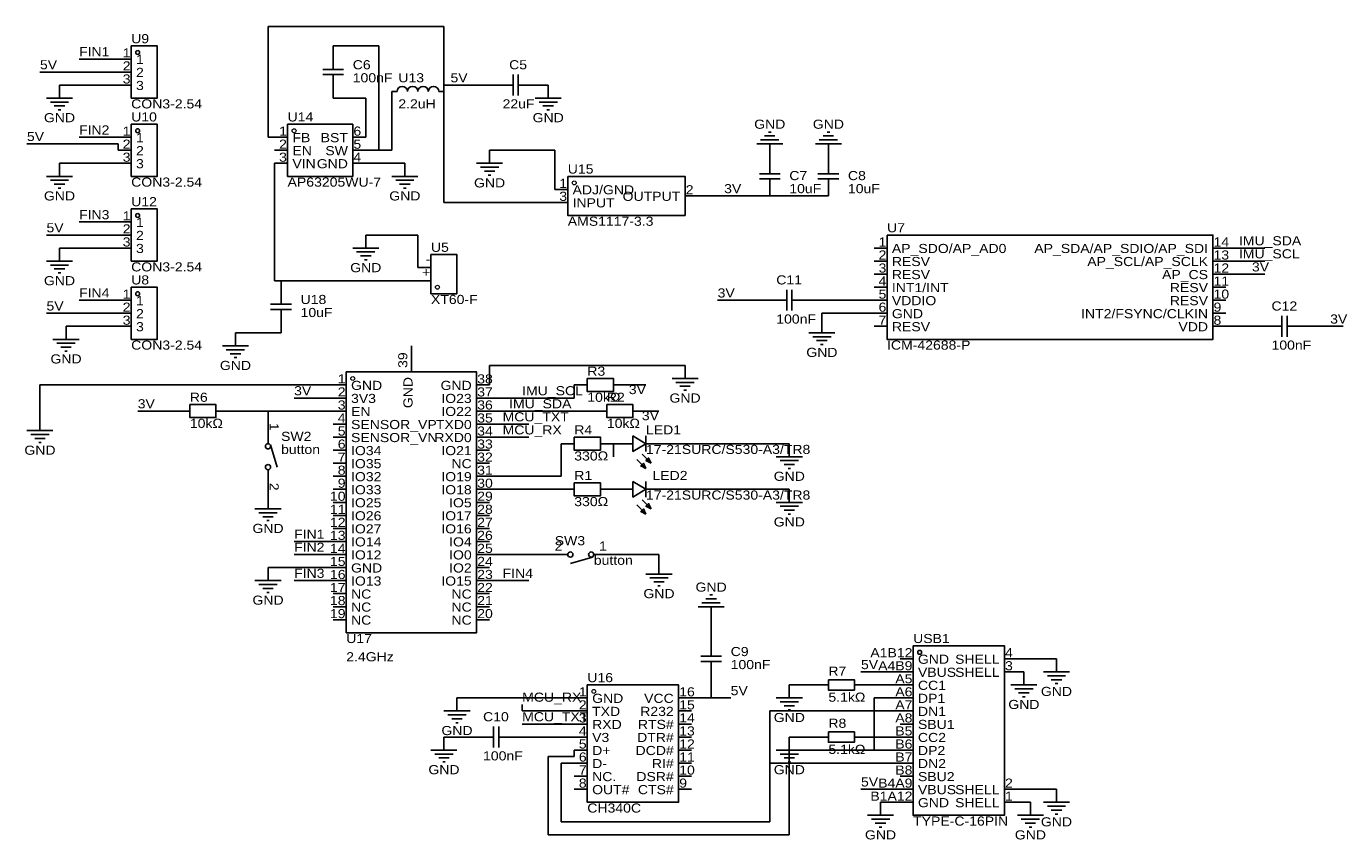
# Model space of a CAD drawing. Header units: millimetres. Extents: x 10 to 267, y 89 to 248.
import ezdxf
from ezdxf.enums import TextEntityAlignment as Align

# ---------------------------------------------------------------- set-up
doc = ezdxf.new("R2010")
doc.units = ezdxf.units.MM
doc.header["$MEASUREMENT"] = 0
doc.styles.get("Standard").update_dxf_attribs({"font": 'arial.ttf'})

msp = doc.modelspace()

# ---------------------------------------------------------------- linework, layer by layer
at = {"color": 1, "true_color": 0x008800}
for points in [[(57.15, 247.65), (57.15, 226.06)], [(57.15, 247.65), (91.44, 247.65)], [(91.44, 236.22), (91.44, 247.65)], [(78.74, 243.84), (69.85, 243.84)], [(78.74, 243.84), (78.74, 223.52)], [(27.94, 241.3), (20.32, 241.3)], [(27.94, 238.76), (12.7, 238.76)], [(27.94, 236.22), (16.51, 236.22)], [(81.28, 223.52), (81.28, 234.95)], [(91.44, 236.22), (100.33, 236.22)], [(91.44, 234.95), (91.44, 236.22)], [(91.44, 234.95), (91.44, 213.36)], [(111.76, 236.22), (110.49, 236.22)], [(69.85, 233.68), (76.2, 233.68)], [(76.2, 226.06), (76.2, 233.68)], [(27.94, 224.79), (10.16, 224.79)], [(27.94, 226.06), (20.32, 226.06)], [(27.94, 223.52), (27.94, 224.79)], [(57.15, 226.06), (58.42, 226.06)], [(78.74, 223.52), (76.2, 223.52)], [(78.74, 223.52), (81.28, 223.52)], [(100.33, 223.52), (113.03, 223.52)], [(113.03, 215.9), (113.03, 223.52)], [(27.94, 220.98), (16.51, 220.98)], [(58.42, 198.12), (58.42, 220.98)], [(83.82, 220.98), (76.2, 220.98)], [(140.97, 214.63), (154.94, 214.63)], [(166.37, 214.63), (154.94, 214.63)], [(113.03, 213.36), (91.44, 213.36)], [(27.94, 209.55), (20.32, 209.55)], [(27.94, 207.01), (13.97, 207.01)], [(86.36, 207.01), (76.2, 207.01)], [(86.36, 200.66), (86.36, 207.01)], [(27.94, 204.47), (16.51, 204.47)], [(251.46, 204.47), (243.84, 204.47)], [(251.46, 201.93), (243.84, 201.93)], [(58.42, 198.12), (59.69, 198.12)], [(86.36, 198.12), (59.69, 198.12)], [(243.84, 199.39), (251.46, 199.39)], [(27.94, 194.31), (20.32, 194.31)], [(153.67, 194.31), (144.78, 194.31)], [(163.83, 194.31), (175.26, 194.31)], [(27.94, 191.77), (13.97, 191.77)], [(165.1, 191.77), (165.1, 190.5)], [(165.1, 191.77), (175.26, 191.77)], [(27.94, 189.23), (17.78, 189.23)], [(59.69, 187.96), (50.8, 187.96)], [(243.84, 189.23), (250.19, 189.23)], [(260.35, 189.23), (266.7, 189.23)], [(138.43, 181.61), (100.33, 181.61)], [(100.33, 177.8), (100.33, 181.61)], [(12.7, 171.45), (12.7, 177.8)], [(12.7, 177.8), (69.85, 177.8)], [(116.84, 177.8), (116.84, 175.26)], [(127, 177.8), (130.81, 177.8)], [(62.23, 175.26), (69.85, 175.26)], [(100.33, 175.26), (116.84, 175.26)], [(39.37, 172.72), (31.75, 172.72)], [(57.15, 172.72), (49.53, 172.72)], [(57.15, 172.72), (57.15, 171.45)], [(57.15, 172.72), (69.85, 172.72)], [(120.65, 172.72), (100.33, 172.72)], [(130.81, 172.72), (133.35, 172.72)], [(100.33, 170.18), (107.95, 170.18)], [(100.33, 167.64), (107.95, 167.64)], [(114.3, 160.02), (114.3, 166.37)], [(124.46, 166.37), (124.46, 163.83)], [(158.75, 166.37), (134.62, 166.37)], [(100.33, 160.02), (114.3, 160.02)], [(114.3, 157.48), (100.33, 157.48)], [(158.75, 157.48), (134.62, 157.48)], [(62.23, 147.32), (69.85, 147.32)], [(62.23, 144.78), (69.85, 144.78)], [(100.33, 144.78), (110.49, 144.78)], [(133.35, 144.78), (125.73, 144.78)], [(133.35, 143.51), (133.35, 144.78)], [(57.15, 142.24), (69.85, 142.24)], [(62.23, 139.7), (69.85, 139.7)], [(107.95, 139.7), (100.33, 139.7)], [(143.51, 129.54), (143.51, 132.08)], [(203.2, 124.46), (210.82, 124.46)], [(180.34, 121.92), (172.72, 121.92)], [(203.2, 121.92), (204.47, 121.92)], [(143.51, 116.84), (143.51, 119.38)], [(163.83, 119.38), (158.75, 119.38)], [(180.34, 119.38), (173.99, 119.38)], [(116.84, 116.84), (93.98, 116.84)], [(139.7, 116.84), (143.51, 116.84)], [(147.32, 116.84), (143.51, 116.84)], [(175.26, 116.84), (180.34, 116.84)], [(175.26, 106.68), (175.26, 116.84)], [(106.68, 115.57), (106.68, 114.3)], [(106.68, 114.3), (116.84, 114.3)], [(154.94, 114.3), (154.94, 104.14)], [(180.34, 114.3), (154.94, 114.3)], [(116.84, 111.76), (106.68, 111.76)], [(96.52, 109.22), (91.44, 109.22)], [(116.84, 109.22), (106.68, 109.22)], [(163.83, 109.22), (158.75, 109.22)], [(180.34, 109.22), (173.99, 109.22)], [(116.84, 105.41), (116.84, 106.68)], [(175.26, 106.68), (158.75, 106.68)], [(158.75, 106.68), (158.75, 90.17)], [(180.34, 106.68), (175.26, 106.68)], [(111.76, 90.17), (111.76, 105.41)], [(111.76, 105.41), (116.84, 105.41)], [(114.3, 104.14), (116.84, 104.14)], [(114.3, 92.71), (114.3, 104.14)], [(154.94, 104.14), (180.34, 104.14)], [(154.94, 92.71), (154.94, 104.14)], [(180.34, 99.06), (172.72, 99.06)], [(203.2, 99.06), (210.82, 99.06)], [(180.34, 96.52), (176.53, 96.52)], [(203.2, 96.52), (205.74, 96.52)], [(154.94, 92.71), (114.3, 92.71)], [(158.75, 90.17), (111.76, 90.17)]]:
    msp.add_lwpolyline(points, dxfattribs=at)
at = {"color": 1, "true_color": 0xa00000}
for points in [[(30.48, 243.84), (35.56, 243.84), (35.56, 233.68), (30.48, 233.68)], [(30.48, 228.6), (35.56, 228.6), (35.56, 218.44), (30.48, 218.44)], [(60.96, 228.6), (73.66, 228.6), (73.66, 218.44), (60.96, 218.44)], [(115.57, 218.44), (138.43, 218.44), (138.43, 210.82), (115.57, 210.82)], [(30.48, 212.09), (35.56, 212.09), (35.56, 201.93), (30.48, 201.93)], [(177.8, 207.01), (241.3, 207.01), (241.3, 186.69), (177.8, 186.69)], [(88.9, 203.2), (93.98, 203.2), (93.98, 195.58), (88.9, 195.58)], [(30.48, 196.85), (35.56, 196.85), (35.56, 186.69), (30.48, 186.69)], [(72.39, 180.34), (97.79, 180.34), (97.79, 129.54), (72.39, 129.54)], [(119.38, 179.07), (124.46, 179.07), (124.46, 176.53), (119.38, 176.53)], [(41.91, 173.99), (46.99, 173.99), (46.99, 171.45), (41.91, 171.45)], [(123.19, 173.99), (128.27, 173.99), (128.27, 171.45), (123.19, 171.45)], [(116.84, 167.64), (121.92, 167.64), (121.92, 165.1), (116.84, 165.1)], [(128.27, 167.89), (130.81, 166.37), (128.27, 164.85)], [(130.81, 161.54), (129.79, 162.05), (130.3, 162.56)], [(131.83, 162.56), (130.81, 163.07), (131.32, 163.58)], [(116.84, 158.75), (121.92, 158.75), (121.92, 156.21), (116.84, 156.21)], [(128.27, 159), (130.81, 157.48), (128.27, 155.96)], [(131.83, 153.67), (130.81, 154.18), (131.32, 154.69)], [(130.81, 152.65), (129.79, 153.16), (130.3, 153.67)], [(182.88, 127), (200.66, 127), (200.66, 93.98), (182.88, 93.98)], [(119.38, 119.38), (137.16, 119.38), (137.16, 96.52), (119.38, 96.52)], [(166.37, 120.4), (171.45, 120.4), (171.45, 118.36), (166.37, 118.36)], [(166.37, 110.24), (171.45, 110.24), (171.45, 108.2), (166.37, 108.2)]]:
    msp.add_lwpolyline(points, close=True, dxfattribs=at)
at = {"color": 1, "true_color": 0x880000}
for points in [[(69.85, 243.84), (69.85, 241.3)], [(27.94, 241.3), (30.48, 241.3)], [(27.94, 238.76), (30.48, 238.76)], [(16.51, 236.22), (16.51, 233.68)], [(27.94, 236.22), (30.48, 236.22)], [(69.85, 233.68), (69.85, 236.22)], [(81.28, 234.95), (82.3, 234.95)], [(91.44, 234.95), (90.42, 234.95)], [(100.33, 236.22), (102.87, 236.22)], [(110.49, 236.22), (107.95, 236.22)], [(111.76, 236.22), (111.76, 233.68)], [(27.94, 226.06), (30.48, 226.06)], [(58.42, 226.06), (60.96, 226.06)], [(76.2, 226.06), (73.66, 226.06)], [(154.94, 222.25), (154.94, 224.79)], [(166.37, 222.25), (166.37, 224.79)], [(27.94, 223.52), (30.48, 223.52)], [(58.42, 223.52), (60.96, 223.52)], [(76.2, 223.52), (73.66, 223.52)], [(100.33, 223.52), (100.33, 220.98)], [(154.94, 222.25), (154.94, 219.71)], [(166.37, 222.25), (166.37, 219.71)], [(16.51, 220.98), (16.51, 218.44)], [(27.94, 220.98), (30.48, 220.98)], [(58.42, 220.98), (60.96, 220.98)], [(76.2, 220.98), (73.66, 220.98)], [(83.82, 220.98), (83.82, 218.44)], [(154.94, 214.63), (154.94, 217.17)], [(166.37, 214.63), (166.37, 217.17)], [(113.03, 215.9), (115.57, 215.9)], [(140.97, 214.63), (138.43, 214.63)], [(113.03, 213.36), (115.57, 213.36)], [(27.94, 209.55), (30.48, 209.55)], [(27.94, 207.01), (30.48, 207.01)], [(76.2, 207.01), (76.2, 204.47)], [(16.51, 204.47), (16.51, 201.93)], [(27.94, 204.47), (30.48, 204.47)], [(175.26, 204.47), (177.8, 204.47)], [(243.84, 204.47), (241.3, 204.47)], [(86.36, 200.66), (88.9, 200.66)], [(175.26, 201.93), (177.8, 201.93)], [(243.84, 201.93), (241.3, 201.93)], [(59.69, 198.12), (59.69, 195.58)], [(86.36, 198.12), (88.9, 198.12)], [(175.26, 199.39), (177.8, 199.39)], [(243.84, 199.39), (241.3, 199.39)], [(175.26, 196.85), (177.8, 196.85)], [(243.84, 196.85), (241.3, 196.85)], [(27.94, 194.31), (30.48, 194.31)], [(153.67, 194.31), (156.21, 194.31)], [(163.83, 194.31), (161.29, 194.31)], [(175.26, 194.31), (177.8, 194.31)], [(243.84, 194.31), (241.3, 194.31)], [(27.94, 191.77), (30.48, 191.77)], [(59.69, 187.96), (59.69, 190.5)], [(165.1, 190.5), (165.1, 187.96)], [(175.26, 191.77), (177.8, 191.77)], [(243.84, 191.77), (241.3, 191.77)], [(17.78, 189.23), (17.78, 186.69)], [(27.94, 189.23), (30.48, 189.23)], [(50.8, 187.96), (50.8, 185.42)], [(175.26, 189.23), (177.8, 189.23)], [(243.84, 189.23), (241.3, 189.23)], [(250.19, 189.23), (252.73, 189.23)], [(260.35, 189.23), (257.81, 189.23)], [(85.09, 185.42), (85.09, 180.34)], [(138.43, 181.61), (138.43, 179.07)], [(69.85, 177.8), (72.39, 177.8)], [(100.33, 177.8), (97.79, 177.8)], [(116.84, 177.8), (119.38, 177.8)], [(127, 177.8), (124.46, 177.8)], [(69.85, 175.26), (72.39, 175.26)], [(100.33, 175.26), (97.79, 175.26)], [(39.37, 172.72), (41.91, 172.72)], [(49.53, 172.72), (46.99, 172.72)], [(69.85, 172.72), (72.39, 172.72)], [(100.33, 172.72), (97.79, 172.72)], [(120.65, 172.72), (123.19, 172.72)], [(130.81, 172.72), (128.27, 172.72)], [(12.7, 171.45), (12.7, 168.91)], [(57.15, 171.45), (57.15, 168.91)], [(69.85, 170.18), (72.39, 170.18)], [(100.33, 170.18), (97.79, 170.18)], [(69.85, 167.64), (72.39, 167.64)], [(100.33, 167.64), (97.79, 167.64)], [(69.85, 165.1), (72.39, 165.1)], [(100.33, 165.1), (97.79, 165.1)], [(114.3, 166.37), (116.84, 166.37)], [(124.46, 166.37), (121.92, 166.37)], [(124.46, 166.37), (128.27, 166.37)], [(134.62, 166.37), (130.81, 166.37)], [(158.75, 166.37), (158.75, 163.83)], [(69.85, 162.56), (72.39, 162.56)], [(100.33, 162.56), (97.79, 162.56)], [(69.85, 160.02), (72.39, 160.02)], [(100.33, 160.02), (97.79, 160.02)], [(57.15, 156.21), (57.15, 158.75)], [(69.85, 157.48), (72.39, 157.48)], [(100.33, 157.48), (97.79, 157.48)], [(114.3, 157.48), (116.84, 157.48)], [(124.46, 157.48), (121.92, 157.48)], [(124.46, 157.48), (128.27, 157.48)], [(134.62, 157.48), (130.81, 157.48)], [(158.75, 157.48), (158.75, 154.94)], [(57.15, 156.21), (57.15, 153.67)], [(69.85, 154.94), (72.39, 154.94)], [(100.33, 154.94), (97.79, 154.94)], [(69.85, 152.4), (72.39, 152.4)], [(100.33, 152.4), (97.79, 152.4)], [(69.85, 149.86), (72.39, 149.86)], [(100.33, 149.86), (97.79, 149.86)], [(69.85, 147.32), (72.39, 147.32)], [(100.33, 147.32), (97.79, 147.32)], [(69.85, 144.78), (72.39, 144.78)], [(100.33, 144.78), (97.79, 144.78)], [(110.49, 144.78), (113.03, 144.78)], [(125.73, 144.78), (123.19, 144.78)], [(57.15, 142.24), (57.15, 139.7)], [(69.85, 142.24), (72.39, 142.24)], [(100.33, 142.24), (97.79, 142.24)], [(133.35, 143.51), (133.35, 140.97)], [(69.85, 139.7), (72.39, 139.7)], [(100.33, 139.7), (97.79, 139.7)], [(69.85, 137.16), (72.39, 137.16)], [(100.33, 137.16), (97.79, 137.16)], [(69.85, 134.62), (72.39, 134.62)], [(100.33, 134.62), (97.79, 134.62)], [(143.51, 132.08), (143.51, 134.62)], [(69.85, 132.08), (72.39, 132.08)], [(100.33, 132.08), (97.79, 132.08)], [(143.51, 129.54), (143.51, 127)], [(180.34, 124.46), (182.88, 124.46)], [(203.2, 124.46), (200.66, 124.46)], [(210.82, 124.46), (210.82, 121.92)], [(143.51, 119.38), (143.51, 121.92)], [(180.34, 121.92), (182.88, 121.92)], [(203.2, 121.92), (200.66, 121.92)], [(204.47, 121.92), (204.47, 119.38)], [(158.75, 119.38), (158.75, 116.84)], [(163.83, 119.38), (166.37, 119.38)], [(173.99, 119.38), (171.45, 119.38)], [(180.34, 119.38), (182.88, 119.38)], [(93.98, 116.84), (93.98, 114.3)], [(116.84, 116.84), (119.38, 116.84)], [(139.7, 116.84), (137.16, 116.84)], [(180.34, 116.84), (182.88, 116.84)], [(116.84, 114.3), (119.38, 114.3)], [(139.7, 114.3), (137.16, 114.3)], [(180.34, 114.3), (182.88, 114.3)], [(116.84, 111.76), (119.38, 111.76)], [(139.7, 111.76), (137.16, 111.76)], [(180.34, 111.76), (182.88, 111.76)], [(91.44, 109.22), (91.44, 106.68)], [(96.52, 109.22), (99.06, 109.22)], [(106.68, 109.22), (104.14, 109.22)], [(116.84, 109.22), (119.38, 109.22)], [(139.7, 109.22), (137.16, 109.22)], [(158.75, 109.22), (158.75, 106.68)], [(163.83, 109.22), (166.37, 109.22)], [(173.99, 109.22), (171.45, 109.22)], [(180.34, 109.22), (182.88, 109.22)], [(116.84, 106.68), (119.38, 106.68)], [(139.7, 106.68), (137.16, 106.68)], [(180.34, 106.68), (182.88, 106.68)], [(116.84, 104.14), (119.38, 104.14)], [(139.7, 104.14), (137.16, 104.14)], [(180.34, 104.14), (182.88, 104.14)], [(116.84, 101.6), (119.38, 101.6)], [(139.7, 101.6), (137.16, 101.6)], [(180.34, 101.6), (182.88, 101.6)], [(116.84, 99.06), (119.38, 99.06)], [(139.7, 99.06), (137.16, 99.06)], [(180.34, 99.06), (182.88, 99.06)], [(203.2, 99.06), (200.66, 99.06)], [(210.82, 99.06), (210.82, 96.52)], [(176.53, 96.52), (176.53, 93.98)], [(180.34, 96.52), (182.88, 96.52)], [(203.2, 96.52), (200.66, 96.52)], [(205.74, 96.52), (205.74, 93.98)]]:
    msp.add_lwpolyline(points, dxfattribs=at)
at = {"color": 1, "true_color": 0xa00000}
for points in [[(67.82, 239.27), (71.88, 239.27)], [(69.85, 239.27), (69.85, 241.3)], [(71.88, 238.25), (67.82, 238.25)], [(69.85, 236.22), (69.85, 238.25)], [(104.9, 234.19), (104.9, 238.25)], [(105.92, 238.25), (105.92, 234.19)], [(102.87, 236.22), (104.9, 236.22)], [(105.92, 236.22), (107.95, 236.22)], [(13.97, 233.68), (19.05, 233.68)], [(14.73, 232.92), (18.29, 232.92)], [(15.49, 232.16), (17.53, 232.16)], [(109.22, 233.68), (114.3, 233.68)], [(109.98, 232.92), (113.54, 232.92)], [(110.74, 232.16), (112.78, 232.16)], [(16.26, 231.39), (16.76, 231.39)], [(111.51, 231.39), (112.01, 231.39)], [(155.96, 226.31), (153.92, 226.31)], [(155.19, 227.08), (154.69, 227.08)], [(167.39, 226.31), (165.35, 226.31)], [(166.62, 227.08), (166.12, 227.08)], [(157.48, 224.79), (152.4, 224.79)], [(156.72, 225.55), (153.16, 225.55)], [(168.91, 224.79), (163.83, 224.79)], [(168.15, 225.55), (164.59, 225.55)], [(97.79, 220.98), (102.87, 220.98)], [(98.55, 220.22), (102.11, 220.22)], [(99.31, 219.46), (101.35, 219.46)], [(100.08, 218.69), (100.58, 218.69)], [(152.91, 218.95), (156.97, 218.95)], [(154.94, 218.95), (154.94, 219.71)], [(164.34, 218.95), (168.4, 218.95)], [(166.37, 218.95), (166.37, 219.71)], [(13.97, 218.44), (19.05, 218.44)], [(14.73, 217.68), (18.29, 217.68)], [(15.49, 216.92), (17.53, 216.92)], [(16.26, 216.15), (16.76, 216.15)], [(81.28, 218.44), (86.36, 218.44)], [(82.04, 217.68), (85.6, 217.68)], [(82.8, 216.92), (84.84, 216.92)], [(83.57, 216.15), (84.07, 216.15)], [(152.91, 217.93), (156.97, 217.93)], [(154.94, 217.17), (154.94, 217.93)], [(164.34, 217.93), (168.4, 217.93)], [(166.37, 217.17), (166.37, 217.93)], [(73.66, 204.47), (78.74, 204.47)], [(74.42, 203.71), (77.98, 203.71)], [(13.97, 201.93), (19.05, 201.93)], [(14.73, 201.17), (18.29, 201.17)], [(75.18, 202.95), (77.22, 202.95)], [(75.95, 202.18), (76.45, 202.18)], [(15.49, 200.41), (17.53, 200.41)], [(16.26, 199.64), (16.76, 199.64)], [(59.69, 195.58), (59.69, 193.55)], [(158.24, 192.28), (158.24, 196.34)], [(159.26, 196.34), (159.26, 192.28)], [(57.66, 193.55), (61.72, 193.55)], [(156.21, 194.31), (158.24, 194.31)], [(159.26, 194.31), (161.29, 194.31)], [(61.72, 192.53), (57.66, 192.53)], [(59.69, 192.53), (59.69, 190.5)], [(254.76, 187.2), (254.76, 191.26)], [(255.78, 191.26), (255.78, 187.2)], [(162.56, 187.96), (167.64, 187.96)], [(252.73, 189.23), (254.76, 189.23)], [(255.78, 189.23), (257.81, 189.23)], [(15.24, 186.69), (20.32, 186.69)], [(16, 185.93), (19.56, 185.93)], [(16.76, 185.17), (18.8, 185.17)], [(48.26, 185.42), (53.34, 185.42)], [(163.32, 187.2), (166.88, 187.2)], [(164.08, 186.44), (166.12, 186.44)], [(164.85, 185.67), (165.35, 185.67)], [(17.53, 184.4), (18.03, 184.4)], [(49.02, 184.66), (52.58, 184.66)], [(49.78, 183.9), (51.82, 183.9)], [(50.55, 183.13), (51.05, 183.13)], [(135.89, 179.07), (140.97, 179.07)], [(136.65, 178.31), (140.21, 178.31)], [(137.41, 177.55), (139.45, 177.55)], [(138.18, 176.78), (138.68, 176.78)], [(10.16, 168.91), (15.24, 168.91)], [(10.92, 168.15), (14.48, 168.15)], [(11.68, 167.39), (13.72, 167.39)], [(57.15, 168.91), (57.15, 166.37)], [(130.81, 164.85), (130.81, 167.89)], [(12.45, 166.62), (12.95, 166.62)], [(57.66, 166.12), (58.93, 161.8)], [(129.03, 163.32), (130.81, 161.54)], [(130.05, 164.34), (131.83, 162.56)], [(156.21, 163.83), (161.29, 163.83)], [(156.97, 163.07), (160.53, 163.07)], [(157.73, 162.31), (159.77, 162.31)], [(57.15, 158.75), (57.15, 161.29)], [(158.5, 161.54), (159, 161.54)], [(130.81, 155.96), (130.81, 159)], [(129.03, 154.43), (130.81, 152.65)], [(130.05, 155.45), (131.83, 153.67)], [(156.21, 154.94), (161.29, 154.94)], [(54.61, 153.67), (59.69, 153.67)], [(55.37, 152.91), (58.93, 152.91)], [(56.13, 152.15), (58.17, 152.15)], [(156.97, 154.18), (160.53, 154.18)], [(157.73, 153.42), (159.77, 153.42)], [(158.5, 152.65), (159, 152.65)], [(56.9, 151.38), (57.4, 151.38)], [(113.03, 144.78), (115.57, 144.78)], [(120.4, 144.27), (116.08, 143)], [(123.19, 144.78), (120.65, 144.78)], [(54.61, 139.7), (59.69, 139.7)], [(55.37, 138.94), (58.93, 138.94)], [(130.81, 140.97), (135.89, 140.97)], [(131.57, 140.21), (135.13, 140.21)], [(132.33, 139.45), (134.37, 139.45)], [(56.13, 138.18), (58.17, 138.18)], [(56.9, 137.41), (57.4, 137.41)], [(133.1, 138.68), (133.6, 138.68)], [(143.76, 136.91), (143.26, 136.91)], [(146.05, 134.62), (140.97, 134.62)], [(145.29, 135.38), (141.73, 135.38)], [(144.53, 136.14), (142.49, 136.14)], [(143.51, 127), (143.51, 124.97)], [(141.48, 124.97), (145.54, 124.97)], [(145.54, 123.95), (141.48, 123.95)], [(143.51, 123.95), (143.51, 121.92)], [(208.28, 121.92), (213.36, 121.92)], [(209.04, 121.16), (212.6, 121.16)], [(201.93, 119.38), (207.01, 119.38)], [(202.69, 118.62), (206.25, 118.62)], [(209.8, 120.4), (211.84, 120.4)], [(210.57, 119.63), (211.07, 119.63)], [(156.21, 116.84), (161.29, 116.84)], [(156.97, 116.08), (160.53, 116.08)], [(203.45, 117.86), (205.49, 117.86)], [(204.22, 117.09), (204.72, 117.09)], [(91.44, 114.3), (96.52, 114.3)], [(92.2, 113.54), (95.76, 113.54)], [(157.73, 115.32), (159.77, 115.32)], [(158.5, 114.55), (159, 114.55)], [(92.96, 112.78), (95, 112.78)], [(93.73, 112.01), (94.23, 112.01)], [(101.09, 107.19), (101.09, 111.25)], [(102.11, 111.25), (102.11, 107.19)], [(99.06, 109.22), (101.09, 109.22)], [(102.11, 109.22), (104.14, 109.22)], [(88.9, 106.68), (93.98, 106.68)], [(89.66, 105.92), (93.22, 105.92)], [(156.21, 106.68), (161.29, 106.68)], [(156.97, 105.92), (160.53, 105.92)], [(90.42, 105.16), (92.46, 105.16)], [(91.19, 104.39), (91.69, 104.39)], [(157.73, 105.16), (159.77, 105.16)], [(158.5, 104.39), (159, 104.39)], [(208.28, 96.52), (213.36, 96.52)], [(209.04, 95.76), (212.6, 95.76)], [(173.99, 93.98), (179.07, 93.98)], [(174.75, 93.22), (178.31, 93.22)], [(203.2, 93.98), (208.28, 93.98)], [(203.96, 93.22), (207.52, 93.22)], [(209.8, 95), (211.84, 95)], [(210.57, 94.23), (211.07, 94.23)], [(175.51, 92.46), (177.55, 92.46)], [(176.28, 91.69), (176.78, 91.69)], [(204.72, 92.46), (206.76, 92.46)], [(205.49, 91.69), (205.99, 91.69)]]:
    msp.add_lwpolyline(points, dxfattribs=at)
at = {"color": 1, "lineweight": 0, "true_color": 0xa00000}
for centre in [(62.23, 227.33), (116.84, 217.17), (90.17, 196.85), (73.66, 179.07), (120.65, 118.11)]:
    msp.add_circle(centre, 0.381, dxfattribs=at)
at = {"color": 1, "true_color": 0xa00000}
for centre in [(83.31, 234.95), (85.34, 234.95), (87.38, 234.95), (89.41, 234.95)]:
    msp.add_arc(centre, 1.02, 359.7135, 539.7135, dxfattribs=at)
at = {"true_color": 0x000000}
for centre, major_axis in [((31.75, 242.57), (0, 0.381)), ((31.75, 227.33), (0, 0.381)), ((31.75, 210.82), (0, 0.381)), ((31.75, 195.58), (0, 0.381)), ((57.15, 165.86), (0, 0.508)), ((57.15, 161.8), (0, 0.508)), ((116.08, 144.78), (0, 0.508)), ((120.14, 144.78), (0, 0.508)), ((184.15, 125.73), (0, 0.381))]:
    msp.add_ellipse(centre, major_axis=major_axis, ratio=1, dxfattribs=at)

# ---------------------------------------------------------------- texts
at = {"color": 1, "true_color": 0x000080, "width": 1.1}
for s, p in [('U9', (30.48, 243.84)), ('C6', (73.66, 238.76)), ('C5', (104.14, 238.76)), ('U13', (82.55, 236.22)), ('U10', (30.48, 228.6)), ('U14', (60.96, 228.6)), ('U15', (115.57, 218.44)), ('C7', (158.75, 217.17)), ('C8', (170.18, 217.17)), ('U12', (30.48, 212.09)), ('U7', (177.8, 207.01)), ('U8', (30.48, 196.85)), ('C11', (156.21, 196.85)), ('U18', (63.5, 193.04)), ('C12', (252.73, 191.77)), ('R3', (119.38, 179.07)), ('R6', (41.91, 173.99)), ('R2', (123.19, 173.99)), ('R4', (116.84, 167.64)), ('LED1', (130.81, 167.64)), ('SW2', (59.69, 166.37)), ('R1', (116.84, 158.75)), ('LED2', (132.08, 158.75)), ('SW3', (113.03, 146.05)), ('U17', (72.39, 127)), ('USB1', (182.88, 127)), ('C9', (147.32, 124.46)), ('U16', (119.38, 119.38)), ('R7', (166.37, 120.65)), ('C10', (99.06, 111.76)), ('R8', (166.37, 110.49))]:
    msp.add_text(s, height=1.778, dxfattribs=at).set_placement(p, align=Align.BOTTOM_LEFT)
at = {"color": 1, "true_color": 0x0000ff, "width": 1.1}
for s, p in [('FIN1', (20.32, 241.3)), ('5V', (12.7, 238.76)), ('100nF', (73.66, 236.22)), ('5V', (92.71, 236.22)), ('CON3-2.54', (30.48, 231.14)), ('2.2uH', (82.55, 231.14)), ('22uF', (102.87, 231.14)), ('5V', (10.16, 224.79)), ('FIN2', (20.32, 226.06)), ('CON3-2.54', (30.48, 215.9)), ('AP63205WU-7', (60.96, 215.9)), ('3V', (146.05, 214.63)), ('10uF', (158.75, 214.63)), ('10uF', (170.18, 214.63)), ('FIN3', (20.32, 209.55)), ('5V', (13.97, 207.01)), ('AMS1117-3.3', (115.57, 208.28)), ('IMU_SDA', (246.38, 204.47)), ('U5', (88.9, 203.2)), ('IMU_SCL', (246.38, 201.93)), ('CON3-2.54', (30.48, 199.39)), ('3V', (248.92, 199.39)), ('FIN4', (20.32, 194.31)), ('3V', (144.78, 194.31)), ('5V', (13.97, 191.77)), ('10uF', (63.5, 190.5)), ('XT60-F', (88.9, 193.04)), ('100nF', (156.21, 189.23)), ('3V', (264.16, 189.23)), ('CON3-2.54', (30.48, 184.15)), ('ICM-42688-P', (177.8, 184.15)), ('100nF', (252.73, 184.15)), ('3V', (62.23, 175.26)), ('IMU_SCL', (106.68, 175.26)), ('3V', (31.75, 172.72)), ('IMU_SDA', (104.14, 172.72)), ('10kΩ', (119.38, 173.99)), ('MCU_TXT', (102.87, 170.18)), ('10kΩ', (41.91, 168.91)), ('MCU_RX', (102.87, 167.64)), ('10kΩ', (123.19, 168.91)), ('button', (59.69, 163.83)), ('330Ω', (116.84, 162.56)), ('17-21SURC/S530-A3/TR8', (130.81, 163.83)), ('17-21SURC/S530-A3/TR8', (130.81, 154.94)), ('330Ω', (116.84, 153.67)), ('FIN1', (62.23, 147.32)), ('FIN2', (62.23, 144.78)), ('button', (120.65, 142.24)), ('FIN3', (62.23, 139.7)), ('FIN4', (102.87, 139.7)), ('2.4GHz', (72.39, 123.44)), ('100nF', (147.32, 121.92)), ('5V', (172.72, 121.92)), ('5V', (147.32, 116.84)), ('MCU_RX', (106.68, 115.57)), ('5.1kΩ', (166.37, 115.57)), ('MCU_TXT', (106.68, 111.76)), ('100nF', (99.06, 104.14)), ('5.1kΩ', (166.37, 105.41)), ('5V', (172.72, 99.06)), ('CH340C', (119.38, 93.98)), ('TYPE-C-16PIN', (182.88, 91.44))]:
    msp.add_text(s, height=1.778, dxfattribs=at).set_placement(p, align=Align.BOTTOM_LEFT)
at = {"color": 1, "true_color": 0x000000, "width": 1.1}
for s, height, p in [('1', 1.78, (30.35, 241.07)), ('2', 1.78, (30.35, 238.53)), ('3', 1.78, (30.35, 235.99)), ('1', 1.78, (30.35, 225.83)), ('1', 1.78, (60.83, 225.83)), ('BST', 1.778, (72.72, 224.56)), ('2', 1.78, (30.35, 223.29)), ('2', 1.78, (60.83, 223.29)), ('SW', 1.778, (72.72, 222.02)), ('3', 1.78, (30.35, 220.75)), ('3', 1.78, (60.83, 220.75)), ('GND', 1.778, (72.72, 219.48)), ('1', 1.78, (115.44, 215.67)), ('3', 1.78, (115.44, 213.13)), ('OUTPUT', 1.778, (137.49, 213.13)), ('1', 1.78, (30.35, 209.32)), ('2', 1.78, (30.35, 206.78)), ('3', 1.78, (30.35, 204.24)), ('1', 1.78, (177.67, 204.24)), ('2', 1.78, (177.67, 201.7)), ('AP_SDA/AP_SDIO/AP_SDI', 1.778, (240.36, 202.97)), ('-', 1.78, (88.77, 200.89)), ('3', 1.78, (177.67, 199.16)), ('AP_SCL/AP_SCLK', 1.778, (240.36, 200.43)), ('+', 1.78, (88.77, 198.35)), ('4', 1.78, (177.67, 196.62)), ('AP_CS', 1.778, (240.36, 197.89)), ('1', 1.78, (30.35, 194.08)), ('5', 1.78, (177.67, 194.08)), ('RESV', 1.778, (240.36, 195.35)), ('2', 1.78, (30.35, 191.54)), ('6', 1.78, (177.67, 191.54)), ('RESV', 1.778, (240.36, 192.81)), ('3', 1.78, (30.35, 189)), ('7', 1.78, (177.67, 189)), ('INT2/FSYNC/CLKIN', 1.778, (240.36, 190.27)), ('VDD', 1.778, (240.36, 187.73)), ('1', 1.78, (72.26, 177.57)), ('GND', 1.778, (96.85, 176.3)), ('3', 1.78, (72.26, 172.49)), ('2', 1.78, (72.26, 175.03)), ('IO23', 1.778, (96.85, 173.76)), ('4', 1.78, (72.26, 169.95)), ('IO22', 1.778, (96.85, 171.22)), ('5', 1.78, (72.26, 167.41)), ('TXD0', 1.778, (96.85, 168.68)), ('6', 1.78, (72.26, 164.87)), ('RXD0', 1.778, (96.85, 166.14)), ('7', 1.78, (72.26, 162.33)), ('IO21', 1.778, (96.85, 163.6)), ('8', 1.78, (72.26, 159.79)), ('NC', 1.778, (96.85, 161.06)), ('9', 1.78, (72.26, 157.25)), ('IO19', 1.778, (96.85, 158.52)), ('10', 1.778, (72.26, 154.71)), ('IO18', 1.778, (96.85, 155.98)), ('11', 1.778, (72.26, 152.17)), ('IO5', 1.778, (96.85, 153.44)), ('12', 1.778, (72.26, 149.63)), ('IO17', 1.778, (96.85, 150.9)), ('13', 1.778, (72.26, 147.09)), ('IO16', 1.778, (96.85, 148.36)), ('14', 1.778, (72.26, 144.55)), ('IO4', 1.778, (96.85, 145.82)), ('1', 1.78, (123.19, 145.01)), ('15', 1.778, (72.26, 142.01)), ('IO0', 1.778, (96.85, 143.28)), ('16', 1.778, (72.26, 139.47)), ('IO2', 1.778, (96.85, 140.74)), ('17', 1.778, (72.26, 136.93)), ('IO15', 1.778, (96.85, 138.2)), ('18', 1.778, (72.26, 134.39)), ('NC', 1.778, (96.85, 135.66)), ('19', 1.778, (72.26, 131.85)), ('NC', 1.778, (96.85, 133.12)), ('NC', 1.778, (96.85, 130.58)), ('A1B12', 1.778, (182.75, 124.23)), ('A4B9', 1.778, (182.75, 121.69)), ('SHELL', 1.778, (199.72, 122.96)), ('A5', 1.778, (182.75, 119.15)), ('SHELL', 1.778, (199.72, 120.42)), ('1', 1.78, (119.25, 116.61)), ('A6', 1.778, (182.75, 116.61)), ('2', 1.78, (119.25, 114.07)), ('VCC', 1.778, (136.22, 115.34)), ('A7', 1.778, (182.75, 114.07)), ('3', 1.78, (119.25, 111.53)), ('R232', 1.778, (136.22, 112.8)), ('A8', 1.778, (182.75, 111.53)), ('4', 1.78, (119.25, 108.99)), ('RTS#', 1.778, (136.22, 110.26)), ('B5', 1.778, (182.75, 108.99)), ('5', 1.78, (119.25, 106.45)), ('DTR#', 1.778, (136.22, 107.72)), ('B6', 1.778, (182.75, 106.45)), ('6', 1.78, (119.25, 103.91)), ('DCD#', 1.778, (136.22, 105.18)), ('B7', 1.778, (182.75, 103.91)), ('7', 1.78, (119.25, 101.37)), ('RI#', 1.778, (136.22, 102.64)), ('B8', 1.778, (182.75, 101.37)), ('8', 1.78, (119.25, 98.83)), ('DSR#', 1.778, (136.22, 100.1)), ('B4A9', 1.778, (182.75, 98.83)), ('CTS#', 1.778, (136.22, 97.56)), ('B1A12', 1.778, (182.75, 96.29)), ('SHELL', 1.778, (199.72, 97.56)), ('SHELL', 1.778, (199.72, 95.02))]:
    msp.add_text(s, height=height, dxfattribs=at).set_placement(p, align=Align.BOTTOM_RIGHT)
for s, height, p in [('1', 1.78, (31.42, 239.8)), ('2', 1.78, (31.42, 237.26)), ('3', 1.78, (31.42, 234.72)), ('1', 1.78, (31.42, 224.56)), ('FB', 1.778, (61.9, 224.56)), ('6', 1.78, (73.79, 225.83)), ('2', 1.78, (31.42, 222.02)), ('EN', 1.778, (61.9, 222.02)), ('5', 1.78, (73.79, 223.29)), ('3', 1.78, (31.42, 219.48)), ('VIN', 1.778, (61.9, 219.48)), ('4', 1.78, (73.79, 220.75)), ('ADJ/GND', 1.778, (116.51, 214.4)), ('2', 1.78, (138.56, 214.4)), ('INPUT', 1.778, (116.51, 211.86)), ('1', 1.78, (31.42, 208.05)), ('2', 1.78, (31.42, 205.51)), ('14', 1.778, (241.43, 204.24)), ('3', 1.78, (31.42, 202.97)), ('AP_SDO/AP_AD0', 1.778, (178.74, 202.97)), ('13', 1.778, (241.43, 201.7)), ('RESV', 1.778, (178.74, 200.43)), ('12', 1.778, (241.43, 199.16)), ('RESV', 1.778, (178.74, 197.89)), ('11', 1.778, (241.43, 196.62)), ('INT1/INT', 1.778, (178.74, 195.35)), ('10', 1.778, (241.43, 194.08)), ('1', 1.78, (31.42, 192.81)), ('VDDIO', 1.778, (178.74, 192.81)), ('9', 1.78, (241.43, 191.54)), ('2', 1.78, (31.42, 190.27)), ('GND', 1.778, (178.74, 190.27)), ('8', 1.78, (241.43, 189)), ('3', 1.78, (31.42, 187.73)), ('RESV', 1.778, (178.74, 187.73)), ('GND', 1.778, (73.33, 176.3)), ('38', 1.778, (97.92, 177.57)), ('3V3', 1.778, (73.33, 173.76)), ('37', 1.778, (97.92, 175.03)), ('36', 1.778, (97.92, 172.49)), ('EN', 1.778, (73.33, 171.22)), ('35', 1.778, (97.92, 169.95)), ('SENSOR_VP', 1.778, (73.33, 168.68)), ('34', 1.778, (97.92, 167.41)), ('SENSOR_VN', 1.778, (73.33, 166.14)), ('33', 1.778, (97.92, 164.87)), ('IO34', 1.778, (73.33, 163.6)), ('32', 1.778, (97.92, 162.33)), ('IO35', 1.778, (73.33, 161.06)), ('31', 1.778, (97.92, 159.79)), ('IO32', 1.778, (73.33, 158.52)), ('30', 1.778, (97.92, 157.25)), ('IO33', 1.778, (73.33, 155.98)), ('29', 1.778, (97.92, 154.71)), ('IO25', 1.778, (73.33, 153.44)), ('28', 1.778, (97.92, 152.17)), ('IO26', 1.778, (73.33, 150.9)), ('27', 1.778, (97.92, 149.63)), ('IO27', 1.778, (73.33, 148.36)), ('26', 1.778, (97.92, 147.09)), ('IO14', 1.778, (73.33, 145.82)), ('25', 1.778, (97.92, 144.55)), ('2', 1.78, (113.03, 145.01)), ('IO12', 1.778, (73.33, 143.28)), ('24', 1.778, (97.92, 142.01)), ('GND', 1.778, (73.33, 140.74)), ('23', 1.778, (97.92, 139.47)), ('IO13', 1.778, (73.33, 138.2)), ('22', 1.778, (97.92, 136.93)), ('NC', 1.778, (73.33, 135.66)), ('21', 1.778, (97.92, 134.39)), ('NC', 1.778, (73.33, 133.12)), ('20', 1.778, (97.92, 131.85)), ('NC', 1.778, (73.33, 130.58)), ('4', 1.78, (200.79, 124.23)), ('GND', 1.778, (183.82, 122.96)), ('3', 1.78, (200.79, 121.69)), ('VBUS', 1.778, (183.82, 120.42)), ('16', 1.778, (137.29, 116.61)), ('CC1', 1.778, (183.82, 117.88)), ('GND', 1.778, (120.32, 115.34)), ('15', 1.778, (137.29, 114.07)), ('DP1', 1.778, (183.82, 115.34)), ('TXD', 1.778, (120.32, 112.8)), ('14', 1.778, (137.29, 111.53)), ('DN1', 1.778, (183.82, 112.8)), ('RXD', 1.778, (120.32, 110.26)), ('13', 1.778, (137.29, 108.99)), ('SBU1', 1.778, (183.82, 110.26)), ('V3', 1.778, (120.32, 107.72)), ('12', 1.778, (137.29, 106.45)), ('CC2', 1.778, (183.82, 107.72)), ('D+', 1.778, (120.32, 105.18)), ('11', 1.778, (137.29, 103.91)), ('DP2', 1.778, (183.82, 105.18)), ('D-', 1.778, (120.32, 102.64)), ('10', 1.778, (137.29, 101.37)), ('DN2', 1.778, (183.82, 102.64)), ('NC.', 1.778, (120.32, 100.1)), ('9', 1.78, (137.29, 98.83)), ('SBU2', 1.778, (183.82, 100.1)), ('2', 1.78, (200.79, 98.83)), ('OUT#', 1.778, (120.32, 97.56)), ('VBUS', 1.778, (183.82, 97.56)), ('1', 1.78, (200.79, 96.29)), ('GND', 1.778, (183.82, 95.02))]:
    msp.add_text(s, height=height, dxfattribs=at).set_placement(p, align=Align.BOTTOM_LEFT)
at = {"color": 1, "true_color": 0x000080, "width": 1.1}
for p in [(16.51, 229.87), (111.76, 229.87), (154.94, 228.6), (166.37, 228.6), (100.33, 217.17), (16.51, 214.63), (83.82, 214.63), (76.2, 200.66), (16.51, 198.12), (17.78, 182.88), (165.1, 184.15), (50.8, 181.61), (138.43, 175.26), (12.7, 165.1), (158.75, 160.02), (158.75, 151.13), (57.15, 149.86), (143.51, 138.43), (57.15, 135.89), (133.35, 137.16), (210.82, 118.11), (204.47, 115.57), (158.75, 113.03), (93.98, 110.49), (91.44, 102.87), (158.75, 102.87), (210.82, 92.71), (176.53, 90.17), (205.74, 90.17)]:
    msp.add_text('GND', height=1.778, dxfattribs=at).set_placement(p, align=Align.MIDDLE_CENTER)
at = {"color": 1, "true_color": 0x000000, "width": 1.1}
for s, height, rotation, p in [('39', 1.778, 90, (84.84, 181.12)), ('2', 1.78, 270, (56.92, 158.75))]:
    msp.add_text(s, height=height, rotation=rotation, dxfattribs=at).set_placement(p, align=Align.BOTTOM_LEFT)
for s, height, rotation, p in [('GND', 1.778, 90, (85.85, 179.35)), ('1', 1.78, 270, (56.92, 168.91))]:
    msp.add_text(s, height=height, rotation=rotation, dxfattribs=at).set_placement(p, align=Align.BOTTOM_RIGHT)
at = {"color": 1, "true_color": 0x0000ff, "width": 1.1}
for p in [(130.81, 177.8), (133.35, 172.72)]:
    msp.add_text('3V', height=1.778, dxfattribs=at).set_placement(p, align=Align.TOP_RIGHT)

doc.saveas('drawing.dxf')
